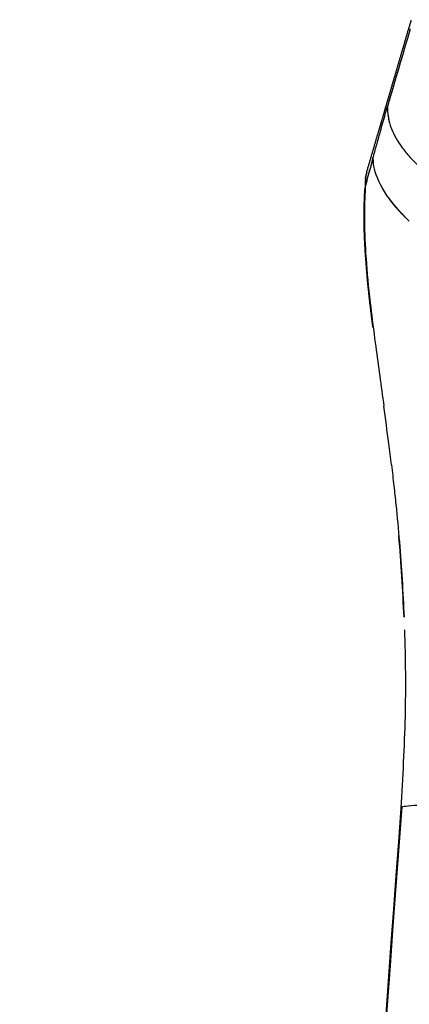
# Model space of a CAD drawing. Header units: millimetres. Extents: x 0 to 1905, y 0 to 2577.
# Tile 44 of 70: x 1228 to 1255, y 1859 to 1927. Entities that reach past the tile are written whole.
import ezdxf

# ---------------------------------------------------------------- set-up
doc = ezdxf.new("R2010")
doc.units = ezdxf.units.MM
doc.header["$MEASUREMENT"] = 0
doc.layers.add('Crea2D$visibili$linee', color=7, linetype='Continuous', true_color=0x000000)

msp = doc.modelspace()

# ---------------------------------------------------------------- linework, layer by layer
at = {"layer": 'Crea2D$visibili$linee'}
msp.add_line((1254.374, 1914.474), (1254.37, 1914.476), dxfattribs=at)
for centre, radius, start, end in [((1862.188, 1745.391), 633.216, 163.35861, 163.867783), ((1257.674, 1921.228), 3.771, 187.37106, 189.52821), ((1257.831, 1921.256), 3.931, 190.61298, 192.78256), ((1258.438, 1921.449), 4.568, 199.75438, 201.47112), ((1354.967, 1888.723), 106.119, 164.13727, 164.93204), ((1265.637, 1918.927), 12.803, 185.36868, 186.5989), ((1254.678, 1916.124), 2.311, 165.06697, 176.21254), ((1253.571, 1916.463), 1.154, 164.32484, 174.84699), ((1253.738, 1915.506), 1.407, 166.41314, 186.53405), ((1292.732, 1913.1), 40.453, 176.12216, 176.96615), ((1287.75, 1914.044), 35.448, 176.39001, 177.40835), ((1253.676, 1915.522), 1.342, 166.29137, 166.4556), ((1281.724, 1913.683), 29.431, 176.96394, 178.39617), ((974.461, 1862.412), 281.776, 7.23169, 7.76258), ((1055.386, 1872.605), 200.212, 6.82471, 7.25336), ((1129.304, 1880.597), 125.858, 2.3578, 4.94109), ((1254.596, 1872.761), 0.361, 310.85483, 316.62147)]:
    msp.add_arc(centre, radius, start, end, dxfattribs=at)
for points, weights, knots in [([(1252.46, 1916.775), (1252.46, 1916.774), (1252.46, 1916.774), (1252.46, 1916.774), (1252.721, 1917.659), (1252.981, 1918.545), (1253.241, 1919.43), (1253.375, 1919.885), (1253.499, 1920.309), (1253.752, 1921.171), (1253.894, 1921.655), (1254.017, 1922.077), (1254.278, 1922.965), (1254.538, 1923.853), (1254.798, 1924.741), (1255.056, 1925.619), (1255.313, 1926.497), (1255.57, 1927.375)], [1, 0.999999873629, 0.999999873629, 1, 1, 1, 1, 1, 1, 1, 1, 1, 1, 1, 1, 0.999999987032, 0.999999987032, 1], [0, 0, 0, 0, 0.000717, 0.000717, 0.000717, 2.769336, 2.769336, 2.769336, 4.504569, 4.504569, 6.122253, 6.122253, 6.122253, 8.898763, 8.898763, 8.898763, 11.643474, 11.643474, 11.643474, 11.643474]), ([(1254.687, 1924.016), (1254.423, 1923.123), (1254.162, 1922.229), (1253.906, 1921.334), (1253.906, 1921.333), (1253.906, 1921.333), (1253.906, 1921.333)], [1, 0.999993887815, 0.999993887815, 1, 1, 1, 1], [0, 0, 0, 0, 2.79331, 2.79331, 2.79331, 2.7934, 2.7934, 2.7934, 2.7934]), ([(1252.373, 1916.279), (1252.38, 1916.377), (1252.396, 1916.473), (1252.422, 1916.567), (1252.422, 1916.567), (1252.422, 1916.567), (1252.422, 1916.567)], [1, 0.996662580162, 0.996662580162, 1, 1, 1, 1], [0, 0, 0, 0, 0.2919586, 0.2919586, 0.2919586, 0.2919645, 0.2919645, 0.2919645, 0.2919645]), ([(1252.89, 1905.978), (1252.823, 1906.498), (1252.759, 1907.019), (1252.697, 1907.539), (1252.572, 1908.61), (1252.474, 1909.631), (1252.336, 1911.495), (1252.294, 1912.343), (1252.281, 1913.078), (1252.271, 1913.646), (1252.276, 1914.214), (1252.296, 1914.781), (1252.305, 1915.045), (1252.317, 1915.309), (1252.331, 1915.572)], [1, 0.999988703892, 0.999988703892, 1, 1, 1, 1, 1, 1, 0.999778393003, 0.999778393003, 1, 0.999966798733, 0.999966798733, 1], [0, 0, 0, 0, 1.572716, 1.572716, 1.572716, 5.578937, 5.578937, 9.561603, 9.561603, 9.561603, 11.264312, 11.264312, 11.264312, 12.056312, 12.056312, 12.056312, 12.056312]), ([(1254.548, 1519.497), (1267.551, 1637.237), (1280.554, 1754.977), (1293.556, 1872.717), (1293.642, 1878.065), (1293.725, 1883.413), (1293.805, 1888.761)], [1, 1, 1, 1, 0.99999991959, 0.99999991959, 1], [2, 2, 2, 2, 3, 3, 3, 19.045944, 19.045944, 19.045944, 19.045944])]:
    msp.add_rational_spline(points, weights, degree=3, knots=knots, dxfattribs=at)
for points, knots in [([(1252.89, 1917.73), (1252.973, 1918.031), (1253.146, 1918.631), (1253.482, 1919.832), (1253.732, 1920.734), (1253.906, 1921.333)], [-1, -1, -1, -1, -0.75, -0.5, -0.0000449, -0.0000449, -0.0000449, -0.0000449]), ([(1254.937, 1918.458), (1255.091, 1918.25), (1255.484, 1917.77), (1256.004, 1917.252), (1256.338, 1916.954)], [-0.574834, -0.574834, -0.574834, -0.574834, -0.5, -0.4074312, -0.4074312, -0.4074312, -0.4074312]), ([(1255.337, 1913.431), (1255.127, 1913.637), (1254.155, 1914.647), (1253.13, 1916.215), (1252.91, 1917.271), (1252.89, 1917.73)], [0.4381064, 0.4381064, 0.4381064, 0.4381064, 0.5, 0.75, 1, 1, 1, 1]), ([(1252.306, 1914.506), (1252.296, 1914.143), (1252.291, 1913.729), (1252.313, 1911.804), (1252.449, 1909.826), (1252.792, 1906.881), (1252.897, 1906.046), (1253.01, 1905.187)], [2.070298, 2.070298, 2.070298, 2.070298, 2.1158768, 2.1158768, 2.2643657, 2.2643657, 2.31906, 2.31906, 2.31906, 2.31906]), ([(1255.424, 1913.346), (1255.178, 1913.581), (1254.61, 1914.164), (1254.18, 1914.701), (1253.961, 1915.011)], [0.4297898, 0.4297898, 0.4297898, 0.4297898, 0.5000729, 0.6093611, 0.6093611, 0.6093611, 0.6093611]), ([(1252.3, 1912.994), (1252.302, 1912.87), (1252.322, 1912.039), (1252.395, 1910.698), (1252.518, 1909.371), (1252.563, 1908.925)], [2.1270933, 2.1270933, 2.1270933, 2.1270933, 2.1397935, 2.2098734, 2.2439302, 2.2439302, 2.2439302, 2.2439302]), ([(1253.01, 1905.187), (1253.035, 1905), (1253.237, 1903.478), (1253.46, 1901.893), (1253.653, 1900.471)], [2.3333294, 2.3333294, 2.3333294, 2.3333294, 2.3461007, 2.4366167, 2.4366167, 2.4366167, 2.4366167]), ([(1254.179, 1896.396), (1254.238, 1895.903), (1254.346, 1894.978), (1254.537, 1893.186), (1254.822, 1890.143), (1254.987, 1887.525), (1255.057, 1885.774)], [0, 0, 0, 0, 1.490889, 2.794549, 5.404422, 10.661145, 10.661145, 10.661145, 10.661145]), ([(1240.813, 1519.497), (1236.881, 1519.497), (1232.948, 1519.497), (1229.015, 1519.497), (1237.65, 1637.191), (1246.284, 1754.885), (1254.919, 1872.578), (1254.932, 1872.593), (1254.982, 1872.607), (1255.065, 1872.62)], [0, 0, 0, 0, 11.798064, 11.798064, 11.798064, 12.798064, 12.798064, 12.798064, 12.916341, 12.916341, 12.916341, 12.916341]), ([(1255.088, 1884.898), (1255.156, 1882.896), (1255.192, 1878.761), (1254.955, 1874.619), (1254.833, 1872.488)], [2.7535395, 2.7535395, 2.7535395, 2.7535395, 2.8732158, 3, 3, 3, 3]), ([(1254.884, 1872.541), (1254.884, 1872.541), (1254.89, 1872.547), (1254.901, 1872.56), (1254.911, 1872.573), (1254.918, 1872.579)], [3.5985699, 3.5985699, 3.5985699, 3.5985699, 3.5986139, 3.8018745, 3.9973872, 3.9973872, 3.9973872, 3.9973872]), ([(1255.065, 1872.621), (1255.203, 1872.644), (1255.694, 1872.69), (1256.659, 1872.736), (1257.314, 1872.76), (1257.388, 1872.762)], [4.1262266, 4.1262266, 4.1262266, 4.1262266, 4.3342677, 4.5561785, 4.5839173, 4.5839173, 4.5839173, 4.5839173]), ([(1254.832, 1872.482), (1251.175, 1822.577), (1245.363, 1743.257), (1239.55, 1663.935), (1237.394, 1634.519)], [0, 0, 0, 0, 0.424166, 0.6741657, 0.6741657, 0.6741657, 0.6741657]), ([(1254.832, 1872.488), (1254.832, 1872.487), (1254.832, 1872.486), (1254.832, 1872.485), (1254.833, 1872.485), (1254.834, 1872.485), (1254.834, 1872.485)], [4.99994753, 4.99994753, 4.99994753, 4.99994753, 5, 5, 5, 5.002965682, 5.002965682, 5.002965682, 5.002965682])]:
    msp.add_open_spline(points, degree=3, knots=knots, dxfattribs=at)
for points in [[(1253.906, 1921.333), (1253.905, 1921.313), (1253.905, 1921.292), (1253.904, 1921.271)], [(1253.904, 1921.271), (1253.897, 1920.898), (1253.947, 1920.48), (1254.102, 1920.011)], [(1254.102, 1920.011), (1254.113, 1919.976), (1254.126, 1919.941), (1254.138, 1919.905)], [(1254.186, 1919.777), (1254.344, 1919.374), (1254.582, 1918.936), (1254.937, 1918.458)], [(1252.89, 1917.729), (1252.716, 1917.1), (1252.536, 1916.472), (1252.372, 1915.84)], [(1252.434, 1916.659), (1252.435, 1916.669), (1252.437, 1916.678), (1252.439, 1916.687)], [(1252.465, 1916.79), (1252.468, 1916.801), (1252.472, 1916.81), (1252.475, 1916.82)], [(1252.379, 1915.947), (1252.377, 1915.913), (1252.375, 1915.877), (1252.372, 1915.84)], [(1252.372, 1915.836), (1252.373, 1915.855), (1252.374, 1915.874), (1252.375, 1915.893)], [(1252.379, 1915.947), (1252.389, 1916.101), (1252.396, 1916.224), (1252.403, 1916.326)], [(1254.919, 1872.578), (1254.89, 1872.547), (1254.862, 1872.516), (1254.832, 1872.482)]]:
    msp.add_open_spline(points, degree=3, dxfattribs=at)

doc.saveas('drawing.dxf')
